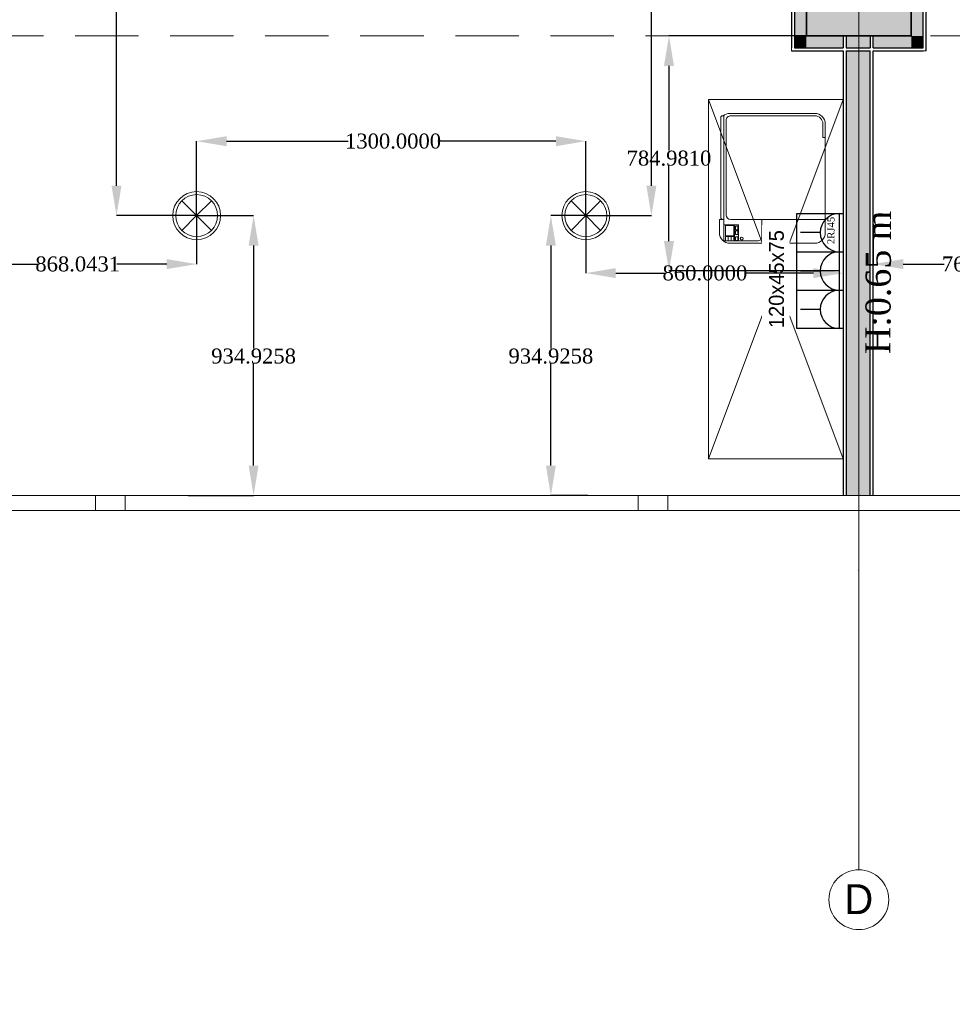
# Model space of a CAD drawing. Header units: millimetres. Extents: x 0 to 88385, y 0 to 41127.
# Tile 41 of 244: x 52429 to 55544, y 11254 to 14542. Entities that reach past the tile are written whole.
import ezdxf
from ezdxf import colors
from ezdxf.entities.mleader import LeaderData, LeaderLine
from ezdxf.enums import TextEntityAlignment as Align
from ezdxf.math import Vec2, Vec3

# ---------------------------------------------------------------- set-up
doc = ezdxf.new("R2010")
doc.units = ezdxf.units.MM
doc.header["$MEASUREMENT"] = 0
doc.set_wipeout_variables(frame=1)
doc.linetypes.add('Hidden', pattern=[317.5, 211.666667, -105.833333])
doc.linetypes.add('Wipeout_Contour', pattern=[1000, 0, -1000])
for name, color, linetype in [('- განათება', 7, 'Continuous'), ('- საშტეფცელო როზეტები', 7, 'Continuous'), ('New_Structural - Bearing', 7, 'Continuous'), ('Structural - Bearing', 7, 'Continuous'), ('Structural - Grid', 7, 'Continuous')]:
    doc.layers.add(name, color=color, linetype=linetype)
for name, color, linetype, lineweight in [('Archicad Windows_Pen_No__1', 7, 'Continuous', 13), ('New_Annotation - Text_Pen_No__1', 7, 'Continuous', 13), ('New_Interior - Furniture _Pen_No__1', 7, 'Continuous', 13), ('New_Structural - Bearing_Pen_No__1', 7, 'Continuous', 13), ('Structural - Bearing_Pen_No__1', 7, 'Continuous', 13), ('Structural - Bearing_Pen_No__20', 1, 'Continuous', 0)]:
    doc.layers.add(name, color=color, linetype=linetype, lineweight=lineweight)
for name, color, linetype, lineweight, true_color in [('New_Interior - Lamp_Pen_No__77', 7, 'Continuous', 20, 0xffeb28), ('New_Structural - Bearing_Pen_No__255', 7, 'Continuous', 13, 0xe8e8e8), ('New_Structural - Bearing_Pen_No__5', 7, 'Continuous', 25, 0x40a5ff), ('New_Structural - Bearing_Pen_No__57', 7, 'Continuous', 25, 0xdcd214), ('Structural - Bearing_Pen_No__161', 7, 'Continuous', 13, 0x6a6a6a), ('Structural - Bearing_Pen_No__28', 7, 'Continuous', 35, 0xa80f02), ('Structural - Bearing_Pen_No__81', 7, 'Continuous', 20, 0x6a6a6a), ('Structural - Grid_Pen_No__81', 7, 'Continuous', 20, 0x6a6a6a)]:
    doc.layers.add(name, color=color, linetype=linetype, lineweight=lineweight, true_color=true_color)
doc.styles.add('GENERATED_STYLE_2', font='txt')
doc.styles.get("Standard").update_dxf_attribs({"font": 'sylfaen.ttf'})
doc.dimstyles.get("Standard").update_dxf_attribs({"dimtxt": 0.18, "dimasz": 0.18, "dimexe": 0.18, "dimexo": 0.0625, "dimgap": 0.09, "dimtad": 0, "dimtih": 1, "dimtoh": 1, "dimdec": 4, "dimzin": 0, "dimdsep": 46, "dimtxsty": 'Standard', "dimcen": 0.09, "dimadec": 0, "dimazin": 0, "dimtfac": 1, "dimtdec": 4, "dimtofl": 0, "dimtmove": 0, "dimatfit": 3, "dimfxl": 1, "dimtolj": 1, "dimtzin": 0, "dimarcsym": 0})

# ---------------------------------------------------------------- blocks, each defined once
blk = doc.blocks.new('Slab_1', base_point=(2744.3, 12903.1))
at = {"layer": 'Structural - Bearing_Pen_No__1', "color": 7, "linetype": 'Continuous', "lineweight": 13, "flags": 128}
blk.add_lwpolyline([(2744.3, 12903.1), (2744.3, 39238), (-9233.8, 39238), (-16833.8, 39238), (-23183.8, 39238), (-23183.8, 32838), (-47183.8, 32838), (-47183.8, 12903.1)], close=True, dxfattribs=at)
blk = doc.blocks.new('Horizontal Multi-Sash Window_8')
at = {"layer": 'Archicad Windows_Pen_No__1', "color": 7, "linetype": 'Continuous', "lineweight": 13}
for p, q in [((-9062.6, 0), (9062.6, 0)), ((1862.5, 0), (3575, 0)), ((3575, -50), (3575, 0)), ((3575, 0), (3625, 0)), ((3625, 0), (3675, 0)), ((3675, 0), (3675, -50)), ((3675, 0), (5387.5, 0)), ((5387.5, -50), (5387.5, 0)), ((5387.5, 0), (5437.5, 0)), ((5437.5, 0), (5487.5, 0)), ((5487.5, 0), (5487.5, -50)), ((5487.5, 0), (7200, 0)), ((-9062.6, -50), (9062.6, -50)), ((3575, -50), (1862.5, -50)), ((3625, -50), (3575, -50)), ((3675, -50), (3625, -50)), ((5387.5, -50), (3675, -50)), ((5437.5, -50), (5387.5, -50)), ((5487.5, -50), (5437.5, -50)), ((7200, -50), (5487.5, -50))]:
    blk.add_line(p, q, dxfattribs=at)
blk = doc.blocks.new('Wall_7', base_point=(2744.3, 12903.1))
at = {"layer": 'Archicad Windows_Pen_No__1', "color": 7, "linetype": 'Continuous', "lineweight": 13, "xscale": -1, "zscale": 1000}
blk.add_blockref('Horizontal Multi-Sash Window_8', (-26071.2, 12953.1), dxfattribs=at)
blk = doc.blocks.new('Wall_58', base_point=(-29060.5, 20488))
at = {"layer": 'New_Structural - Bearing_Pen_No__57', "linetype": 'Continuous', "lineweight": 25, "true_color": 0xdcd214}
for points in [[(-29050.5, 14448), (-28970.5, 14448), (-28970.5, 14488), (-29050.5, 14488)], [(-29050.5, 14438), (-29050.5, 12953.1), (-28970.5, 12953.1), (-28970.5, 14438)]]:
    blk.add_hatch(color=52, dxfattribs=at).paths.add_polyline_path(points)
at = {"layer": 'New_Structural - Bearing_Pen_No__1', "color": 7, "linetype": 'Continuous', "lineweight": 13}
blk.add_line((-28970.5, 14438), (-29050.5, 14438), dxfattribs=at)
at = {"layer": 'New_Structural - Bearing_Pen_No__1', "color": 7, "linetype": 'Continuous', "lineweight": 13, "flags": 128}
for points in [[(-29060.5, 12953.1), (-29050.5, 12953.1)], [(-29050.5, 12953.1), (-28970.5, 12953.1)], [(-28970.5, 12953.1), (-28960.5, 12953.1)]]:
    blk.add_lwpolyline(points, dxfattribs=at)
at = {"layer": 'New_Structural - Bearing_Pen_No__5', "color": 161, "linetype": 'Continuous', "lineweight": 25, "true_color": 0x40a5ff}
for p, q in [((-29060.5, 14488), (-29060.5, 14448)), ((-29050.5, 14488), (-29050.5, 14448)), ((-28970.5, 14488), (-28970.5, 14448)), ((-28960.5, 14448), (-28960.5, 14488)), ((-29050.5, 14448), (-28970.5, 14448)), ((-29050.5, 14438), (-29050.5, 12953.1)), ((-28970.5, 12953.1), (-28970.5, 14438))]:
    blk.add_line(p, q, dxfattribs=at)
at = {"layer": 'New_Structural - Bearing_Pen_No__5', "color": 161, "linetype": 'Continuous', "lineweight": 25, "true_color": 0x40a5ff, "flags": 128}
for points in [[(-29060.5, 14438), (-29060.5, 12953.1)], [(-28960.5, 12953.1), (-28960.5, 14438)]]:
    blk.add_lwpolyline(points, dxfattribs=at)
blk = doc.blocks.new('Wall_101', base_point=(-28833.8, 14838))
at = {"layer": 'New_Structural - Bearing_Pen_No__255', "linetype": 'Continuous', "lineweight": 13, "true_color": 0xe8e8e8}
for points in [[(-28833.8, 14878), (-28833.8, 14838), (-28793.8, 14878)], [(-28833.8, 14838), (-28793.8, 14838), (-28793.8, 14878)], [(-28793.8, 14838), (-28833.8, 14838), (-28833.8, 14488), (-28793.8, 14488)], [(-28833.8, 14488), (-28833.8, 14448), (-28793.8, 14448)], [(-28793.8, 14488), (-28833.8, 14488), (-28793.8, 14448)]]:
    blk.add_hatch(color=254, dxfattribs=at).paths.add_polyline_path(points)
at = {"layer": 'New_Structural - Bearing_Pen_No__1', "color": 7, "linetype": 'Continuous', "lineweight": 13, "flags": 128}
for points in [[(-28783.8, 14888), (-28793.8, 14888)], [(-28783.8, 14438), (-28793.8, 14438)]]:
    blk.add_lwpolyline(points, dxfattribs=at)
at = {"layer": 'New_Structural - Bearing_Pen_No__5', "color": 161, "linetype": 'Continuous', "lineweight": 25, "true_color": 0x40a5ff}
for p, q in [((-28793.8, 14878), (-28833.8, 14878)), ((-28793.8, 14838), (-28793.8, 14878)), ((-28793.8, 14488), (-28793.8, 14838)), ((-28793.8, 14448), (-28793.8, 14488)), ((-28833.8, 14448), (-28793.8, 14448))]:
    blk.add_line(p, q, dxfattribs=at)
at = {"layer": 'New_Structural - Bearing_Pen_No__5', "color": 161, "linetype": 'Continuous', "lineweight": 25, "true_color": 0x40a5ff, "flags": 128}
blk.add_lwpolyline([(-28783.8, 14438), (-28783.8, 14888)], dxfattribs=at)
blk = doc.blocks.new('Wall_102', base_point=(-28833.8, 14488))
at = {"layer": 'New_Structural - Bearing_Pen_No__255', "linetype": 'Continuous', "lineweight": 13, "true_color": 0xe8e8e8}
for points in [[(-29183.8, 14488), (-29223.8, 14488), (-29223.8, 14448)], [(-29183.8, 14488), (-29223.8, 14448), (-29183.8, 14448)], [(-29183.8, 14448), (-29060.5, 14448), (-29060.5, 14488), (-29183.8, 14488)], [(-28960.5, 14448), (-28833.8, 14448), (-28833.8, 14488), (-28960.5, 14488)]]:
    blk.add_hatch(color=254, dxfattribs=at).paths.add_polyline_path(points)
at = {"layer": 'New_Structural - Bearing_Pen_No__1', "color": 7, "linetype": 'Continuous', "lineweight": 13, "flags": 128}
blk.add_lwpolyline([(-29233.8, 14438), (-29233.8, 14448)], dxfattribs=at)
at = {"layer": 'New_Structural - Bearing_Pen_No__5', "color": 161, "linetype": 'Continuous', "lineweight": 25, "true_color": 0x40a5ff}
for p, q in [((-29223.8, 14488), (-29223.8, 14448)), ((-29060.5, 14488), (-29060.5, 14448)), ((-28960.5, 14448), (-28960.5, 14488)), ((-29223.8, 14448), (-29183.8, 14448)), ((-29183.8, 14448), (-29060.5, 14448)), ((-29050.5, 14448), (-28970.5, 14448)), ((-28960.5, 14448), (-28833.8, 14448)), ((-28833.8, 14448), (-28793.8, 14448))]:
    blk.add_line(p, q, dxfattribs=at)
at = {"layer": 'New_Structural - Bearing_Pen_No__5', "color": 161, "linetype": 'Continuous', "lineweight": 25, "true_color": 0x40a5ff, "flags": 128}
for points in [[(-29233.8, 14438), (-29060.5, 14438)], [(-29050.5, 14438), (-28970.5, 14438)], [(-28960.5, 14438), (-28793.8, 14438)]]:
    blk.add_lwpolyline(points, dxfattribs=at)
blk = doc.blocks.new('Wall_103', base_point=(-29183.8, 14488))
at = {"layer": 'New_Structural - Bearing_Pen_No__255', "linetype": 'Continuous', "lineweight": 13, "true_color": 0xe8e8e8}
for points in [[(-29223.8, 14878), (-29183.8, 14838), (-29183.8, 14878)], [(-29223.8, 14838), (-29183.8, 14838), (-29223.8, 14878)], [(-29223.8, 14488), (-29183.8, 14488), (-29183.8, 14838), (-29223.8, 14838)]]:
    blk.add_hatch(color=254, dxfattribs=at).paths.add_polyline_path(points)
at = {"layer": 'New_Structural - Bearing_Pen_No__1', "color": 7, "linetype": 'Continuous', "lineweight": 13, "flags": 128}
blk.add_lwpolyline([(-29233.8, 14888), (-29223.8, 14888)], dxfattribs=at)
at = {"layer": 'New_Structural - Bearing_Pen_No__5', "color": 161, "linetype": 'Continuous', "lineweight": 25, "true_color": 0x40a5ff}
for p, q in [((-29183.8, 14878), (-29223.8, 14878)), ((-29223.8, 14878), (-29223.8, 14838)), ((-29223.8, 14838), (-29223.8, 14488)), ((-29223.8, 14488), (-29223.8, 14448))]:
    blk.add_line(p, q, dxfattribs=at)
at = {"layer": 'New_Structural - Bearing_Pen_No__5', "color": 161, "linetype": 'Continuous', "lineweight": 25, "true_color": 0x40a5ff, "flags": 128}
blk.add_lwpolyline([(-29233.8, 14888), (-29233.8, 14448)], dxfattribs=at)
blk = doc.blocks.new('Column_15', base_point=(-29008.8, 14663))
at = {"layer": 'Structural - Bearing_Pen_No__161', "linetype": 'Continuous', "lineweight": 0, "true_color": 0x6a6a6a}
blk.add_hatch(color=251, dxfattribs=at).paths.add_polyline_path([(-28833.8, 14488), (-28833.8, 14838), (-29183.8, 14838), (-29183.8, 14488)])
at = {"layer": 'Structural - Bearing_Pen_No__20', "color": 1, "linetype": 'Continuous', "lineweight": 0}
for p, q in [((-29008.8, 14743), (-29008.8, 14918)), ((-29088.8, 14663), (-29263.8, 14663)), ((-28928.8, 14663), (-28753.8, 14663)), ((-29008.8, 14583), (-29008.8, 14408))]:
    blk.add_line(p, q, dxfattribs=at)
blk.add_point((-29008.8, 14663), dxfattribs=at)
at = {"layer": 'Structural - Bearing_Pen_No__28', "color": 14, "linetype": 'Continuous', "lineweight": 35, "true_color": 0xa80f02, "flags": 128}
blk.add_lwpolyline([(-28833.8, 14488), (-28833.8, 14838), (-29183.8, 14838), (-29183.8, 14488)], close=True, dxfattribs=at)
blk = doc.blocks.new('Wardrobe 01')
at = {"layer": 'New_Interior - Furniture _Pen_No__1', "color": 7, "linetype": 'Continuous', "lineweight": 13}
for p, q in [((1200, 0), (0, 450)), ((0, 0), (1200, 450))]:
    blk.add_line(p, q, dxfattribs=at)
at = {"layer": 'New_Interior - Furniture _Pen_No__1', "color": 7, "linetype": 'Continuous', "lineweight": 13, "flags": 128}
blk.add_lwpolyline([(0, 0), (1200, 0), (1200, 450), (0, 450)], close=True, dxfattribs=at)
blk = doc.blocks.new('Standard grid marker_2')
at = {"layer": 'Structural - Grid_Pen_No__81', "color": 251, "linetype": 'Continuous', "lineweight": 20, "true_color": 0x6a6a6a}
for q in [(0, 0), (27734.9, 0)]:
    blk.add_line((1000, 0), q, dxfattribs=at)
blk.add_circle((-100, 0), 100, dxfattribs=at)
blk.add_point((1000, 0), dxfattribs=at)
blk.add_point((1000, 0), dxfattribs=at)
at = {"layer": 'Structural - Grid_Pen_No__81', "color": 251, "lineweight": 20, "true_color": 0x6a6a6a, "style": 'GENERATED_STYLE_2'}
for tag, p in [('AC_MarkerText_1_0', (-1.5, -46.7)), ('AC_MarkerText_1_1', (28933.4, -46.7))]:
    blk.add_attdef(tag, text='', height=100, rotation=270, dxfattribs=at).set_placement(p, align=Align.TOP_CENTER)
blk = doc.blocks.new('Copier Desktop')
at = {"layer": 'New_Interior - Furniture _Pen_No__1', "color": 7, "linetype": 'Continuous', "lineweight": 13}
for p, q in [((80, 354), (80, 38)), ((354, 346), (354, 354)), ((399, 346), (354, 346)), ((426, 38), (426, 319)), ((20, 142), (80, 142)), ((8, 12.7), (8, 130)), ((8, 64), (62, 64)), ((8, 51), (62, 51)), ((23, 48), (8, 48)), ((8, 48), (8, 21)), ((8, 39), (23, 39)), ((22, 61.5), (9.5, 61.5)), ((9.5, 61.5), (9.5, 53.5)), ((9.5, 53.5), (22, 53.5)), ((22, 53.5), (22, 61.5)), ((23, 21), (23, 48)), ((60, 48), (25, 48)), ((25, 48), (25, 21)), ((42, 61.5), (30, 61.5)), ((30, 61.5), (30, 53.5)), ((30, 53.5), (42, 53.5)), ((42, 53.5), (42, 61.5)), ((57, 61.5), (45, 61.5)), ((45, 61.5), (45, 53.5)), ((45, 53.5), (57, 53.5)), ((57, 53.5), (57, 61.5)), ((60, 21), (60, 48)), ((62, 15), (62, 64)), ((8, 30), (23, 30)), ((8, 21), (23, 21)), ((8, 15), (80, 15)), ((25, 21), (60, 21)), ((95, 23), (411, 23))]:
    blk.add_line(p, q, dxfattribs=at)
at = {"layer": 'New_Interior - Furniture _Pen_No__1', "color": 7, "linetype": 'Continuous', "lineweight": 13, "flags": 128}
for points in [[(35, 0), (80, 0), (80, 15), (426, 15), (426, 12.7, 0.174158), (434, 35), (434, 319, 0.414214), (399, 354), (35, 354, 0.414214), (0, 319), (0, 35, 0.414214)], [(80, 15), (80, 11, 0.414214), (86, 5), (420, 5, 0.414214), (426, 11), (426, 15)]]:
    blk.add_lwpolyline(points, format="xyb", close=True, dxfattribs=at)
at = {"layer": 'New_Interior - Furniture _Pen_No__1', "color": 7, "linetype": 'Continuous', "lineweight": 13}
blk.add_circle((15.8, 75), 5, dxfattribs=at)
for centre, radius, start, end in [((399, 319), 27, 0, 90), ((20, 130), 12, 90, 180), ((95, 38), 15, 180, 270), ((411, 38), 15, 270, 0)]:
    blk.add_arc(centre, radius, start, end, dxfattribs=at)
blk = doc.blocks.new('Beam_10', base_point=(-47008.8, 14663))
at = {"layer": 'Structural - Bearing_Pen_No__81', "color": 251, "linetype": 'Hidden', "lineweight": 20, "true_color": 0x6a6a6a}
blk.add_line((-47183.8, 14488), (1166.2, 14488), dxfattribs=at)
blk = doc.blocks.new('2 cali internetis rozeti')
at = {"layer": '- საშტეფცელო როზეტები', "color": 5}
for p, q in [((-9463.5, -8848.5), (-9463.5, -8783.2)), ((-9527.6, -8912.7), (-9399.3, -8912.7))]:
    blk.add_line(p, q, dxfattribs=at)
blk.add_arc((-9463.5, -8912.7), 64.1, 0, 180, dxfattribs=at)
at = {"layer": '- საშტეფცელო როზეტები', "color": 1, "insert": (-9502, -8872.5), "char_height": 23.657, "attachment_point": 1}
blk.add_mtext_dynamic_manual_height_columns('{\\fSylfaen|b0|i0|c0|p18;2RJ45}', width=4.298, gutter_width=0.0538, heights=[0], dxfattribs=at)
blk = doc.blocks.new('3-იანი ჩარჩო')
at = {"layer": '- საშტეფცელო როზეტები', "color": 5}
for points in [[(8472, 3410.2), (8472, 3565.2), (8600.2, 3565.2)], [(8600.2, 3565.2), (8728.5, 3565.2)], [(8600.2, 3565.2), (8600.2, 3410.2)], [(8728.5, 3565.2), (8856.8, 3565.2), (8856.8, 3410.2), (8728.5, 3410.2)], [(8728.5, 3565.2), (8728.5, 3410.2)], [(8600.2, 3410.2), (8472, 3410.2)], [(8728.5, 3410.2), (8600.2, 3410.2)]]:
    blk.add_lwpolyline(points, dxfattribs=at)
blk = doc.blocks.new('- საშტეფცელო როზეტი IP22')
at = {"layer": '- საშტეფცელო როზეტები', "color": 5}
for p, q in [((8536.7, 3822.7), (8536.7, 3888.1)), ((8472.6, 3758.6), (8600.9, 3758.6))]:
    blk.add_line(p, q, dxfattribs=at)
blk.add_arc((8536.7, 3758.6), 64.1, 0, 180, dxfattribs=at)
blk = doc.blocks.new('Recessed Spot')
at = {"layer": 'New_Interior - Lamp_Pen_No__77', "color": 2, "linetype": 'Continuous', "lineweight": 20, "true_color": 0xffeb28}
for q in [(-49.5, 49.5), (49.5, 49.5), (-49.5, -49.5), (49.5, -49.5)]:
    blk.add_line((0, 0), q, dxfattribs=at)
at = {"layer": 'New_Interior - Lamp_Pen_No__77', "color": 2, "linetype": 'Continuous', "lineweight": 20, "true_color": 0xffeb28, "flags": 128}
blk.add_lwpolyline([(80, 0, 1), (-80, 0, 1)], format="xyb", close=True, dxfattribs=at)
at = {"layer": 'New_Interior - Lamp_Pen_No__77', "color": 2, "linetype": 'Continuous', "lineweight": 20, "true_color": 0xffeb28}
blk.add_circle((0, 0), 70, dxfattribs=at)
blk = doc.blocks.new('*D552')
at = {"layer": '- საშტეფცელო როზეტები', "color": 0, "lineweight": -2, "transparency": 16777216}
for p, q in [((55056.4, 14488), (54597.3, 14488)), ((54597.5, 14388), (54597.5, 14105.2)), ((54597.5, 13803), (54597.5, 14053.8)), ((55166.7, 13703), (54597.3, 13703))]:
    blk.add_line(p, q, dxfattribs=at)
at = {"layer": '- საშტეფცელო როზეტები', "color": 0, "transparency": 16777216}
for points in [[(54580.8, 14388), (54614.2, 14388), (54597.5, 14488)], [(54580.8, 13803), (54614.2, 13803), (54597.5, 13703)]]:
    blk.add_solid(points, dxfattribs=at)
at = {"layer": 'Defpoints', "color": 0, "transparency": 16777216}
for p in [(54597.5, 14488), (55056.5, 14488), (55166.8, 13703)]:
    blk.add_point(p, dxfattribs=at)
at = {"layer": '- საშტეფცელო როზეტები', "color": 0, "transparency": 16777216, "insert": (54597.5, 14079.5), "char_height": 50, "attachment_point": 5}
blk.add_mtext('\\A1;{\\fSylfaen|b0|i0|c0|p18;784.9810}', dxfattribs=at)
blk = doc.blocks.new('*D846')
at = {"layer": '- განათება', "color": 0, "lineweight": -2, "transparency": 16777216}
for p, q in [((54319.7, 13888), (54202.9, 13888)), ((54203, 13788), (54203, 13444.1)), ((54203, 13053.1), (54203, 13392.7)), ((54326.7, 12953.1), (54202.9, 12953.1))]:
    blk.add_line(p, q, dxfattribs=at)
at = {"layer": '- განათება', "color": 0, "transparency": 16777216}
for points in [[(54186.4, 13788), (54219.7, 13788), (54203, 13888)], [(54186.4, 13053.1), (54219.7, 13053.1), (54203, 12953.1)]]:
    blk.add_solid(points, dxfattribs=at)
at = {"layer": 'Defpoints', "color": 0, "transparency": 16777216}
for p in [(54203, 13888), (54319.8, 13888), (54326.8, 12953.1)]:
    blk.add_point(p, dxfattribs=at)
at = {"layer": '- განათება', "color": 0, "transparency": 16777216, "insert": (54203, 13418.4), "char_height": 50, "attachment_point": 5}
blk.add_mtext('\\A1;{\\fSylfaen|b0|i0|c0|p18;934.9258}', dxfattribs=at)
blk = doc.blocks.new('*D847')
at = {"layer": '- განათება', "color": 0, "lineweight": -2, "transparency": 16777216}
for p, q in [((54319.8, 13887.9), (54319.8, 13695.8)), ((55179.8, 13895.9), (55179.8, 13695.8)), ((54419.8, 13696), (54583.7, 13696)), ((55079.8, 13696), (54851.4, 13696))]:
    blk.add_line(p, q, dxfattribs=at)
at = {"layer": '- განათება', "color": 0, "transparency": 16777216}
for points in [[(54419.8, 13712.7), (54419.8, 13679.3), (54319.8, 13696)], [(55079.8, 13712.7), (55079.8, 13679.3), (55179.8, 13696)]]:
    blk.add_solid(points, dxfattribs=at)
at = {"layer": 'Defpoints', "color": 0, "transparency": 16777216}
for p in [(54319.8, 13888), (55179.8, 13896), (54319.8, 13696)]:
    blk.add_point(p, dxfattribs=at)
at = {"layer": '- განათება', "color": 0, "transparency": 16777216, "insert": (54717.5, 13696), "char_height": 50, "attachment_point": 5}
blk.add_mtext('\\A1;{\\fSylfaen|b0|i0|c0|p18;860.0000}', dxfattribs=at)
blk = doc.blocks.new('*D848')
at = {"layer": '- განათება', "color": 0, "lineweight": -2, "transparency": 16777216}
for p, q in [((53019.8, 13887.9), (53019.8, 13725.8)), ((52151.7, 13859.7), (52151.7, 13725.8)), ((52251.7, 13726), (52491.4, 13726)), ((52919.8, 13726), (52753.7, 13726))]:
    blk.add_line(p, q, dxfattribs=at)
at = {"layer": '- განათება', "color": 0, "transparency": 16777216}
for points in [[(52251.7, 13742.7), (52251.7, 13709.3), (52151.7, 13726)], [(52919.8, 13742.7), (52919.8, 13709.3), (53019.8, 13726)]]:
    blk.add_solid(points, dxfattribs=at)
at = {"layer": 'Defpoints', "color": 0, "transparency": 16777216}
for p in [(53019.8, 13888), (52151.7, 13859.7), (53019.8, 13726)]:
    blk.add_point(p, dxfattribs=at)
at = {"layer": '- განათება', "color": 0, "transparency": 16777216, "insert": (52622.5, 13726), "char_height": 50, "attachment_point": 5}
blk.add_mtext('\\A1;{\\fSylfaen|b0|i0|c0|p18;868.0431}', dxfattribs=at)
blk = doc.blocks.new('*D849')
at = {"layer": '- განათება', "color": 0, "lineweight": -2, "transparency": 16777216}
for p, q in [((53019.8, 13888), (53210.2, 13888)), ((53210, 13788), (53210, 13444.1)), ((53210, 13053.1), (53210, 13392.7)), ((52991.3, 12953.1), (53210.2, 12953.1))]:
    blk.add_line(p, q, dxfattribs=at)
at = {"layer": '- განათება', "color": 0, "transparency": 16777216}
for points in [[(53193.4, 13788), (53226.7, 13788), (53210, 13888)], [(53193.4, 13053.1), (53226.7, 13053.1), (53210, 12953.1)]]:
    blk.add_solid(points, dxfattribs=at)
at = {"layer": 'Defpoints', "color": 0, "transparency": 16777216}
for p in [(53019.8, 13888), (53210, 13888), (52991.3, 12953.1)]:
    blk.add_point(p, dxfattribs=at)
at = {"layer": '- განათება', "color": 0, "transparency": 16777216, "insert": (53210, 13418.4), "char_height": 50, "attachment_point": 5}
blk.add_mtext('\\A1;{\\fSylfaen|b0|i0|c0|p18;934.9258}', dxfattribs=at)
blk = doc.blocks.new('*D856')
at = {"layer": '- განათება', "color": 0, "lineweight": -2, "transparency": 16777216}
for p, q in [((53019.8, 13888), (53019.8, 14136.7)), ((53119.8, 14136.5), (53526.1, 14136.5)), ((54219.8, 14136.5), (53825.4, 14136.5)), ((54319.8, 13888), (54319.8, 14136.7))]:
    blk.add_line(p, q, dxfattribs=at)
at = {"layer": '- განათება', "color": 0, "transparency": 16777216}
for points in [[(53119.8, 14153.2), (53119.8, 14119.8), (53019.8, 14136.5)], [(54219.8, 14153.2), (54219.8, 14119.8), (54319.8, 14136.5)]]:
    blk.add_solid(points, dxfattribs=at)
at = {"layer": 'Defpoints', "color": 0, "transparency": 16777216}
for p in [(53019.8, 14136.5), (53019.8, 13888), (54319.8, 13888)]:
    blk.add_point(p, dxfattribs=at)
at = {"layer": '- განათება', "color": 0, "transparency": 16777216, "insert": (53675.8, 14136.5), "char_height": 50, "attachment_point": 5}
blk.add_mtext('\\A1;{\\fSylfaen|b0|i0|c0|p18;1300.0000}', dxfattribs=at)
blk = doc.blocks.new('*D853')
at = {"layer": '- განათება', "color": 0, "lineweight": -2, "transparency": 16777216}
for p, q in [((54319.8, 15388), (54539, 15388)), ((54538.8, 15288), (54538.8, 14806.1)), ((54538.8, 13988), (54538.8, 14754.8)), ((54319.8, 13888), (54539, 13888))]:
    blk.add_line(p, q, dxfattribs=at)
at = {"layer": '- განათება', "color": 0, "transparency": 16777216}
for points in [[(54522.1, 15288), (54555.4, 15288), (54538.8, 15388)], [(54522.1, 13988), (54555.4, 13988), (54538.8, 13888)]]:
    blk.add_solid(points, dxfattribs=at)
at = {"layer": 'Defpoints', "color": 0, "transparency": 16777216}
for p in [(54319.8, 15388), (54319.8, 13888), (54538.8, 13888)]:
    blk.add_point(p, dxfattribs=at)
at = {"layer": '- განათება', "color": 0, "transparency": 16777216, "insert": (54538.8, 14780.4), "char_height": 50, "attachment_point": 5}
blk.add_mtext('\\A1;{\\fSylfaen|b0|i0|c0|p18;1500.0000}', dxfattribs=at)
blk = doc.blocks.new('*D854')
at = {"layer": '- განათება', "color": 0, "lineweight": -2, "transparency": 16777216}
for p, q in [((53019.7, 15388), (52751.9, 15388)), ((52752, 15288), (52752, 14806.1)), ((52752, 13988), (52752, 14754.8)), ((53019.7, 13888), (52751.9, 13888))]:
    blk.add_line(p, q, dxfattribs=at)
at = {"layer": '- განათება', "color": 0, "transparency": 16777216}
for points in [[(52735.4, 15288), (52768.7, 15288), (52752, 15388)], [(52735.4, 13988), (52768.7, 13988), (52752, 13888)]]:
    blk.add_solid(points, dxfattribs=at)
at = {"layer": 'Defpoints', "color": 0, "transparency": 16777216}
for p in [(53019.8, 15388), (52752, 13888), (53019.8, 13888)]:
    blk.add_point(p, dxfattribs=at)
at = {"layer": '- განათება', "color": 0, "transparency": 16777216, "insert": (52752, 14780.4), "char_height": 50, "attachment_point": 5}
blk.add_mtext('\\A1;{\\fSylfaen|b0|i0|c0|p18;1500.0000}', dxfattribs=at)
blk = doc.blocks.new('*D876')
at = {"layer": '- განათება', "color": 0, "lineweight": -2, "transparency": 16777216}
for p, q in [((56047.9, 13887.9), (56047.9, 13725.8)), ((55279.8, 13859.7), (55279.8, 13725.8)), ((55379.8, 13726), (55516.6, 13726)), ((55947.9, 13726), (55784.6, 13726))]:
    blk.add_line(p, q, dxfattribs=at)
at = {"layer": '- განათება', "color": 0, "transparency": 16777216}
for points in [[(55379.8, 13742.7), (55379.8, 13709.3), (55279.8, 13726)], [(55947.9, 13742.7), (55947.9, 13709.3), (56047.9, 13726)]]:
    blk.add_solid(points, dxfattribs=at)
at = {"layer": 'Defpoints', "color": 0, "transparency": 16777216}
for p in [(56047.9, 13888), (55279.8, 13859.7), (56047.9, 13726)]:
    blk.add_point(p, dxfattribs=at)
at = {"layer": '- განათება', "color": 0, "transparency": 16777216, "insert": (55650.6, 13726), "char_height": 50, "attachment_point": 5}
blk.add_mtext('\\A1;{\\fSylfaen|b0|i0|c0|p18;768.0896}', dxfattribs=at)

msp = doc.modelspace()

# ---------------------------------------------------------------- block references
at = {"layer": '- განათება', "color": 2, "linetype": 'Continuous', "lineweight": 20, "true_color": 0xffeb28, "zscale": 1000}
for p in [(53019.77808, 13887.98097), (54319.77808, 13887.98097)]:
    msp.add_blockref('Recessed Spot', p, dxfattribs=at)
at = {"layer": '- საშტეფცელო როზეტები', "color": 5, "rotation": 90}
msp.add_blockref('3-იანი ჩარჩო', (58589.98163, 5038.62864), dxfattribs=at)
at = {"layer": '- საშტეფცელო როზეტები', "rotation": 90}
for name, p in [('2 cali internetis rozeti', (46254.14222, 23294.72943)), ('- საშტეფცელო როზეტი IP22', (58925.36391, 5166.2584)), ('- საშტეფცელო როზეტი IP22', (58925.36391, 5037.99145))]:
    msp.add_blockref(name, p, dxfattribs=at)
at = {"layer": 'New_Interior - Furniture _Pen_No__1', "color": 7, "linetype": 'Continuous', "lineweight": 13, "xscale": -1, "zscale": 1000}
for name, p, rotation in [('Wardrobe 01', (55179.77808, 14275.87839), 90), ('Copier Desktop', (54765.74548, 13795.40803), 270)]:
    msp.add_blockref(name, p, dxfattribs=dict(at, rotation=rotation))
at = {"layer": 'New_Structural - Bearing', "color": 7, "lineweight": 35}
for name, p in [('Wall_58', (55179.77808, 20487.98097)), ('Wall_103', (55056.5059, 14487.98097)), ('Wall_101', (55406.5059, 14837.98097)), ('Wall_102', (55406.5059, 14487.98097))]:
    msp.add_blockref(name, p, dxfattribs=at)
at = {"layer": 'Structural - Bearing', "color": 7, "linetype": 'Continuous', "lineweight": 13}
msp.add_blockref('Slab_1', (86984.57817, 12903.05519), dxfattribs=at)
at = {"layer": 'Structural - Bearing', "color": 14, "lineweight": 35, "true_color": 0xa80f02}
msp.add_blockref('Column_15', (55231.5059, 14662.98097), dxfattribs=at)
at = {"layer": 'Structural - Bearing', "color": 251, "lineweight": 20, "true_color": 0x6a6a6a}
msp.add_blockref('Beam_10', (37231.5059, 14662.98097), dxfattribs=at)
at = {"layer": 'Structural - Bearing', "color": 7, "lineweight": 35}
msp.add_blockref('Wall_7', (86984.57817, 12903.05519), dxfattribs=at)
at = {"layer": 'Structural - Grid', "color": 8, "linetype": 'Continuous', "lineweight": 15}
ref = msp.add_blockref('Standard grid marker_2', (55231.5059, 11703.05519), dxfattribs=dict(at, zscale=1000, rotation=90))
ref.add_attrib('AC_MarkerText_1', 'D', dxfattribs={"layer": 'Structural - Grid_Pen_No__81', "color": 251, "lineweight": 20, "true_color": 0x6a6a6a, "height": 100, "rotation": 360, "style": 'GENERATED_STYLE_2'}).set_placement((55231.5059, 11654.87336), align=Align.TOP_CENTER)

# ---------------------------------------------------------------- texts
at = {"layer": '- საშტეფცელო როზეტები', "color": 5, "insert": (55255.54743, 13904.82353), "char_height": 83.9644685, "attachment_point": 3, "rotation": 89.68932566}
msp.add_mtext_dynamic_manual_height_columns('{\\fSylfaen|b0|i0|c0|p18;H:0.65 m}', width=710.9466492, gutter_width=1.70068, heights=[0], dxfattribs=at)

# ---------------------------------------------------------------- dimensions: what is measured, and where the dimension line sits
at = {"layer": '- განათება', "color": 1}
for base, p1, p2, angle, picture, middle in [((52752.04311, 13887.98097), (53019.77808, 15387.98097), (53019.77808, 13887.98097), 270, '*D854', (52752.04311, 14780.41604)), ((54538.77218, 13887.98097), (54319.77808, 15387.98097), (54319.77808, 13887.98097), 270, '*D853', (54538.77218, 14780.41604)), ((53019.77808, 14136.5), (54319.77808, 13887.98097), (53019.77808, 13887.98097), 180, '*D856', (53675.77218, 14136.5)), ((53210.04311, 13887.98097), (52991.27657, 12953.05519), (53019.77808, 13887.98097), 90, '*D849', (53210.04311, 13418.41813)), ((54203.04311, 13887.98097), (54326.77218, 12953.05519), (54319.77808, 13887.98097), 90, '*D846', (54203.04311, 13418.41813))]:
    dim = msp.add_linear_dim(base=base, p1=p1, p2=p2, angle=angle, text='{\\fSylfaen|b0|i0|c0|p18;<>}', dimstyle='Standard', override={"dimtxt": 50, "dimasz": 100}, dxfattribs=at)
    dim.commit()
    dim.dimension.update_dxf_attribs({"geometry": picture, "text_midpoint": middle, "dimtype": 160})
for base, p1, p2, picture, middle in [((53019.77808, 13726), (52151.73497, 13859.7392), (53019.77808, 13887.98097), '*D848', (52622.54311, 13726)), ((56047.867633, 13726), (55279.778077, 13859.739204), (56047.867633, 13887.98097), '*D876', (55650.632667, 13726))]:
    dim = msp.add_linear_dim(base=base, p1=p1, p2=p2, text='{\\fSylfaen|b0|i0|c0|p18;<>}', dimstyle='Standard', override={"dimtxt": 50, "dimasz": 100}, dxfattribs=at)
    dim.commit()
    dim.dimension.update_dxf_attribs({"geometry": picture, "text_midpoint": middle, "dimtype": 160})

# ---------------------------------------------------------------- leaders
at = {"color": 5}
ml = msp.add_multileader_mtext('Standard', dxfattribs=at)
ml.set_content('ნეოტეკის \\Pრეკი', color=5)
ml.set_leader_properties()
ml.build(insert=Vec2(0, 0))
ml.multileader.update_dxf_attribs({"text_right_attachment_type": 6, "dogleg_length": 50, "arrow_head_size": 100})
ctx = ml.context
ctx.base_point, ctx.char_height, ctx.arrow_head_size, ctx.landing_gap_size, ctx.plane_origin = Vec3(52433.92127, 31594.41315), 100, 100, 0.09, Vec3(58277.85057, 26439.85585)
ctx.right_attachment = 6
notes = []
notes.append((ctx, [(0, (0, 0, 0), (0, 0), (1, 0), 1, [])]))
ctx.mtext.insert, ctx.mtext.width, ctx.mtext.flow_direction = Vec3(52434.01127, 31663.91068), 1402.7684334, 5
ml = msp.add_multileader_mtext('Standard', dxfattribs=at)
ml.set_content('ნეოტეკის ფარი', color=5)
ml.set_leader_properties()
ml.build(insert=Vec2(0, 0))
ml.multileader.update_dxf_attribs({"text_right_attachment_type": 6, "dogleg_length": 50, "arrow_head_size": 100})
ctx = ml.context
ctx.base_point, ctx.char_height, ctx.arrow_head_size, ctx.landing_gap_size, ctx.plane_origin, ctx.plane_x_axis, ctx.plane_y_axis = Vec3(52750.59611, 30623.37284), 100, 100, 0.09, Vec3(48445.57174, 24617.92422), Vec3(0, -1), Vec3(1, 0)
ctx.right_attachment = 6
notes.append((ctx, [(0, (0, 0, 0), (0, 0), (1, 0), 1, [])]))
ctx.mtext.insert, ctx.mtext.text_direction, ctx.mtext.rotation, ctx.mtext.width, ctx.mtext.flow_direction = Vec3(52820.34133, 30623.28284), Vec3(0, -1), 4.7123889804, 1402.7684334, 5
ml = msp.add_multileader_mtext('Standard', dxfattribs=at)
ml.set_content('ელ. ფარების ადგილი', color=5)
ml.set_leader_properties()
ml.build(insert=Vec2(0, 0))
ml.multileader.update_dxf_attribs({"text_right_attachment_type": 6, "dogleg_length": 50, "arrow_head_size": 100})
ctx = ml.context
ctx.base_point, ctx.char_height, ctx.arrow_head_size, ctx.landing_gap_size, ctx.plane_origin = Vec3(52207.87269, 28518.35488), 100, 100, 0.09, Vec3(58051.80199, 23364.78837)
ctx.right_attachment = 6
notes.append((ctx, [(0, (0, 0, 0), (0, 0), (1, 0), 1, [])]))
ctx.mtext.insert, ctx.mtext.width, ctx.mtext.flow_direction = Vec3(52207.96269, 28588.8432), 1402.7684334, 5
for ctx, leaders in notes:
    for number, flags, end, landing, length, lines in leaders:
        leader = LeaderData()
        leader.index, (leader.has_last_leader_line, leader.has_dogleg_vector, leader.attachment_direction) = number, flags
        leader.last_leader_point, leader.dogleg_vector, leader.dogleg_length = Vec3(end), Vec3(landing), length
        for number, points, colour, breaks in lines:
            line = LeaderLine()
            line.index, line.vertices, line.color, line.breaks = number, Vec3.list(points), colors.encode_raw_color(colour), breaks
            leader.lines.append(line)
        ctx.leaders.append(leader)

# ---------------------------------------------------------------- next in the draw order: wipeouts: each hides what was drawn before it
at = {"color": 7, "linetype": 'Wipeout_Contour', "lineweight": 13, "ltscale": 161490.61438}
msp.add_wipeout([(55000.99002, 13494.75023), (55000.99002, 13857.00589), (54908.56558, 13857.00589), (54908.56558, 13494.75023)], dxfattribs=at).dxf.layer = 'New_Annotation - Text_Pen_No__1'

# ---------------------------------------------------------------- next in the draw order: texts
at = {"layer": 'New_Annotation - Text_Pen_No__1', "color": 7, "linetype": 'Continuous', "lineweight": 13, "insert": (54931.24436, 13675.87806), "char_height": 50, "attachment_point": 2, "rotation": 90, "style": 'GENERATED_STYLE_2'}
msp.add_mtext('\\A1;{\\pqc;\\fBOG 2018|b0|i0|c0|p0;\\W1.000000;120x45x\\fBOG 2018|b0|i0|c0|p0;\\W1.000000;75}', dxfattribs=at)

# ---------------------------------------------------------------- next in the draw order: dimensions: what is measured, and where the dimension line sits
at = {"layer": '- განათება', "color": 1}
dim = msp.add_linear_dim(base=(54319.77808, 13696), p1=(55179.77808, 13896), p2=(54319.77808, 13887.98097), angle=180, text='{\\fSylfaen|b0|i0|c0|p18;<>}', dimstyle='Standard', override={"dimtxt": 50, "dimasz": 100}, dxfattribs=at)
dim.commit()
dim.dimension.update_dxf_attribs({"geometry": '*D847', "text_midpoint": (54717.54311, 13696), "dimtype": 160})
at = {"layer": '- საშტეფცელო როზეტები', "color": 1}
dim = msp.add_linear_dim(base=(54597.5, 14487.98097), p1=(55166.80693, 13703), p2=(55056.5059, 14487.98097), angle=90, text='{\\fSylfaen|b0|i0|c0|p18;<>}', dimstyle='Standard', override={"dimtxt": 50, "dimasz": 100}, dxfattribs=at)
dim.commit()
dim.dimension.update_dxf_attribs({"geometry": '*D552', "text_midpoint": (54597.5, 14079.5), "dimtype": 160})

doc.saveas('drawing.dxf')
